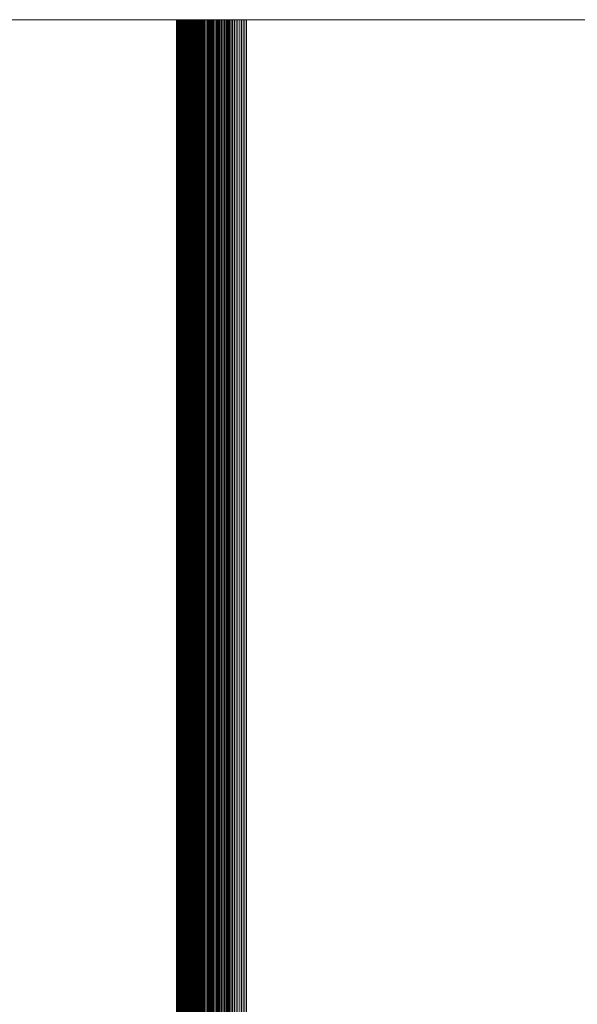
# Model space of a CAD drawing. Header units: millimetres. Extents: x 7 to 1031, y -229 to 221.
# Tile 31 of 32: x 1015 to 1023, y 207 to 221. Entities that reach past the tile are written whole.
import ezdxf

# ---------------------------------------------------------------- set-up
doc = ezdxf.new("R2010")
doc.units = ezdxf.units.MM
doc.layers.get('0').update_dxf_attribs({"lineweight": 15})
doc.layers.add('Nessuna', color=7, linetype='Continuous', lineweight=9)

# ---------------------------------------------------------------- blocks, each defined once
blk = doc.blocks.new('Group')
at = {"color": 7, "linetype": 'Continuous', "lineweight": 9, "transparency": 33554687}
for points, invisible_edges in [([(1025.85, 221, -68.133), (967.275, 221, -68.133), (983.15, 221, -67.251), (1025.85, 221, -68.133)], 14), ([(983.15, 221, -67.251), (983.15, 221, -59.251), (1025.85, 221, -59.251), (983.15, 221, -67.251)], 12), ([(983.15, 221, -67.251), (1025.85, 221, -59.251), (1025.85, 221, -68.133), (983.15, 221, -67.251)], 13)]:
    blk.add_3dface(points, dxfattribs=dict(at, invisible_edges=invisible_edges))
for points in [[(967.275, 221, -68.133), (967.275, -229, -68.133), (1025.85, -229, -68.133), (1025.85, 221, -68.133)], [(1025.85, 221, -59.251), (1025.85, -229, -59.251), (983.15, -229, -59.251), (983.15, 221, -59.251)]]:
    blk.add_3dface(points, dxfattribs=at)
at = {"color": 6, "linetype": 'Continuous', "lineweight": 9, "true_color": 0xff00ff, "transparency": 33554687}
for points, invisible_edges in [([(1017.351, 221, -58.491), (1017.35, 221, -58.471), (1017.35, 221, -58.451), (1017.351, 221, -58.491)], 12), ([(1017.35, 221, -15.527), (1017.351, 221, -15.502), (1017.352, 221, -15.478), (1017.35, 221, -15.527)], 12), ([(1017.35, 221, -15.551), (1017.35, 221, -15.527), (1017.352, 221, -15.478), (1017.35, 221, -15.551)], 14), ([(1017.354, 221, -58.53), (1017.351, 221, -58.491), (1017.35, 221, -58.451), (1017.354, 221, -58.53)], 15), ([(1017.35, 221, -15.551), (1017.352, 221, -15.478), (1017.364, 221, -15.38), (1017.35, 221, -15.551)], 15), ([(1017.369, 221, -58.627), (1017.354, 221, -58.53), (1017.35, 221, -58.451), (1017.369, 221, -58.627)], 15), ([(1017.35, 221, -15.551), (1017.364, 221, -15.38), (1017.436, 221, -15.146), (1017.35, 221, -15.551)], 15), ([(1017.496, 221, -58.912), (1017.369, 221, -58.627), (1017.35, 221, -58.451), (1017.496, 221, -58.912)], 15), ([(1017.35, 221, -15.551), (1017.436, 221, -15.146), (1017.678, 221, -14.81), (1017.35, 221, -15.551)], 15), ([(1018.15, 221, -59.251), (1017.496, 221, -58.912), (1017.35, 221, -58.451), (1018.15, 221, -59.251)], 15), ([(1017.35, 221, -15.551), (1017.678, 221, -14.81), (1018.35, 221, -14.551), (1017.35, 221, -15.551)], 15), ([(1017.35, 221, -15.551), (1018.35, 221, -14.551), (1024.2, 221, -14.551), (1017.35, 221, -15.551)], 13), ([(1025.35, 221, -59.251), (1018.15, 221, -59.251), (1017.35, 221, -58.451), (1025.35, 221, -59.251)], 14), ([(1017.35, 221, -15.551), (1024.2, 221, -14.551), (1031.05, 221, -15.551), (1017.35, 221, -15.551)], 15), ([(1031.05, 221, -46.901), (1025.35, 221, -59.251), (1017.35, 221, -58.451), (1031.05, 221, -46.901)], 15), ([(1031.05, 221, -46.901), (1017.35, 221, -58.451), (1017.35, 221, -36.901), (1031.05, 221, -46.901)], 13), ([(1031.05, 221, -15.551), (1031.05, 221, -46.901), (1017.35, 221, -36.901), (1031.05, 221, -15.551)], 14), ([(1031.05, 221, -15.551), (1017.35, 221, -36.901), (1017.35, 221, -15.551), (1031.05, 221, -15.551)], 13), ([(1017.354, 221, -58.53), (1017.352, 221, -58.51), (1017.351, 221, -58.491), (1017.354, 221, -58.53)], 12), ([(1017.352, 221, -15.478), (1017.355, 221, -15.453), (1017.357, 221, -15.429), (1017.352, 221, -15.478)], 12), ([(1017.352, 221, -15.478), (1017.357, 221, -15.429), (1017.364, 221, -15.38), (1017.352, 221, -15.478)], 15), ([(1017.358, 221, -58.569), (1017.356, 221, -58.549), (1017.354, 221, -58.53), (1017.358, 221, -58.569)], 12), ([(1017.369, 221, -58.627), (1017.358, 221, -58.569), (1017.354, 221, -58.53), (1017.369, 221, -58.627)], 15), ([(1017.357, 221, -15.429), (1017.361, 221, -15.405), (1017.364, 221, -15.38), (1017.357, 221, -15.429)], 12), ([(1017.365, 221, -58.607), (1017.362, 221, -58.588), (1017.358, 221, -58.569), (1017.365, 221, -58.607)], 12), ([(1017.369, 221, -58.627), (1017.365, 221, -58.607), (1017.358, 221, -58.569), (1017.369, 221, -58.627)], 14), ([(1017.364, 221, -15.38), (1017.369, 221, -15.356), (1017.374, 221, -15.332), (1017.364, 221, -15.38)], 12), ([(1017.364, 221, -15.38), (1017.374, 221, -15.332), (1017.38, 221, -15.308), (1017.364, 221, -15.38)], 13), ([(1017.364, 221, -15.38), (1017.38, 221, -15.308), (1017.393, 221, -15.261), (1017.364, 221, -15.38)], 15), ([(1017.364, 221, -15.38), (1017.393, 221, -15.261), (1017.436, 221, -15.146), (1017.364, 221, -15.38)], 15), ([(1017.379, 221, -58.665), (1017.374, 221, -58.646), (1017.369, 221, -58.627), (1017.379, 221, -58.665)], 12), ([(1017.384, 221, -58.684), (1017.379, 221, -58.665), (1017.369, 221, -58.627), (1017.384, 221, -58.684)], 14), ([(1017.411, 221, -58.758), (1017.384, 221, -58.684), (1017.369, 221, -58.627), (1017.411, 221, -58.758)], 15), ([(1017.496, 221, -58.912), (1017.411, 221, -58.758), (1017.369, 221, -58.627), (1017.496, 221, -58.912)], 15), ([(1017.38, 221, -15.308), (1017.386, 221, -15.285), (1017.393, 221, -15.261), (1017.38, 221, -15.308)], 12), ([(1017.397, 221, -58.721), (1017.39, 221, -58.702), (1017.384, 221, -58.684), (1017.397, 221, -58.721)], 12), ([(1017.411, 221, -58.758), (1017.397, 221, -58.721), (1017.384, 221, -58.684), (1017.411, 221, -58.758)], 15), ([(1017.393, 221, -15.261), (1017.4, 221, -15.238), (1017.417, 221, -15.192), (1017.393, 221, -15.261)], 14), ([(1017.393, 221, -15.261), (1017.417, 221, -15.192), (1017.436, 221, -15.146), (1017.393, 221, -15.261)], 15), ([(1017.411, 221, -58.758), (1017.403, 221, -58.739), (1017.397, 221, -58.721), (1017.411, 221, -58.758)], 12), ([(1017.4, 221, -15.238), (1017.408, 221, -15.215), (1017.417, 221, -15.192), (1017.4, 221, -15.238)], 12), ([(1017.427, 221, -58.793), (1017.418, 221, -58.776), (1017.411, 221, -58.758), (1017.427, 221, -58.793)], 12), ([(1017.444, 221, -58.829), (1017.427, 221, -58.793), (1017.411, 221, -58.758), (1017.444, 221, -58.829)], 15), ([(1017.496, 221, -58.912), (1017.444, 221, -58.829), (1017.411, 221, -58.758), (1017.496, 221, -58.912)], 15), ([(1017.417, 221, -15.192), (1017.426, 221, -15.169), (1017.436, 221, -15.146), (1017.417, 221, -15.192)], 12), ([(1017.444, 221, -58.829), (1017.435, 221, -58.811), (1017.427, 221, -58.793), (1017.444, 221, -58.829)], 12), ([(1017.436, 221, -15.146), (1017.446, 221, -15.124), (1017.457, 221, -15.102), (1017.436, 221, -15.146)], 12), ([(1017.436, 221, -15.146), (1017.457, 221, -15.102), (1017.48, 221, -15.058), (1017.436, 221, -15.146)], 15), ([(1017.436, 221, -15.146), (1017.48, 221, -15.058), (1017.505, 221, -15.016), (1017.436, 221, -15.146)], 15), ([(1017.436, 221, -15.146), (1017.505, 221, -15.016), (1017.561, 221, -14.936), (1017.436, 221, -15.146)], 15), ([(1017.436, 221, -15.146), (1017.561, 221, -14.936), (1017.678, 221, -14.81), (1017.436, 221, -15.146)], 15), ([(1017.464, 221, -58.863), (1017.454, 221, -58.846), (1017.444, 221, -58.829), (1017.464, 221, -58.863)], 12), ([(1017.496, 221, -58.912), (1017.464, 221, -58.863), (1017.444, 221, -58.829), (1017.496, 221, -58.912)], 15), ([(1017.457, 221, -15.102), (1017.468, 221, -15.08), (1017.48, 221, -15.058), (1017.457, 221, -15.102)], 12), ([(1017.496, 221, -58.912), (1017.474, 221, -58.879), (1017.464, 221, -58.863), (1017.496, 221, -58.912)], 13), ([(1017.496, 221, -58.912), (1017.485, 221, -58.896), (1017.474, 221, -58.879), (1017.496, 221, -58.912)], 12), ([(1017.48, 221, -15.058), (1017.492, 221, -15.037), (1017.505, 221, -15.016), (1017.48, 221, -15.058)], 12), ([(1017.519, 221, -58.944), (1017.507, 221, -58.928), (1017.496, 221, -58.912), (1017.519, 221, -58.944)], 12), ([(1017.531, 221, -58.959), (1017.519, 221, -58.944), (1017.496, 221, -58.912), (1017.531, 221, -58.959)], 14), ([(1017.584, 221, -59.017), (1017.531, 221, -58.959), (1017.496, 221, -58.912), (1017.584, 221, -59.017)], 15), ([(1017.738, 221, -59.138), (1017.584, 221, -59.017), (1017.496, 221, -58.912), (1017.738, 221, -59.138)], 15), ([(1018.15, 221, -59.251), (1017.738, 221, -59.138), (1017.496, 221, -58.912), (1018.15, 221, -59.251)], 15), ([(1017.505, 221, -15.016), (1017.518, 221, -14.996), (1017.532, 221, -14.976), (1017.505, 221, -15.016)], 12), ([(1017.505, 221, -15.016), (1017.532, 221, -14.976), (1017.561, 221, -14.936), (1017.505, 221, -15.016)], 15), ([(1017.557, 221, -58.989), (1017.544, 221, -58.974), (1017.531, 221, -58.959), (1017.557, 221, -58.989)], 12), ([(1017.584, 221, -59.017), (1017.557, 221, -58.989), (1017.531, 221, -58.959), (1017.584, 221, -59.017)], 15), ([(1017.532, 221, -14.976), (1017.547, 221, -14.956), (1017.561, 221, -14.936), (1017.532, 221, -14.976)], 12), ([(1017.584, 221, -59.017), (1017.57, 221, -59.003), (1017.557, 221, -58.989), (1017.584, 221, -59.017)], 12), ([(1017.561, 221, -14.936), (1017.577, 221, -14.917), (1017.593, 221, -14.898), (1017.561, 221, -14.936)], 12), ([(1017.561, 221, -14.936), (1017.593, 221, -14.898), (1017.626, 221, -14.862), (1017.561, 221, -14.936)], 15), ([(1017.561, 221, -14.936), (1017.626, 221, -14.862), (1017.678, 221, -14.81), (1017.561, 221, -14.936)], 15), ([(1017.627, 221, -59.057), (1017.598, 221, -59.031), (1017.584, 221, -59.017), (1017.627, 221, -59.057)], 13), ([(1017.673, 221, -59.094), (1017.627, 221, -59.057), (1017.584, 221, -59.017), (1017.673, 221, -59.094)], 15), ([(1017.738, 221, -59.138), (1017.673, 221, -59.094), (1017.584, 221, -59.017), (1017.738, 221, -59.138)], 15), ([(1017.593, 221, -14.898), (1017.609, 221, -14.88), (1017.626, 221, -14.862), (1017.593, 221, -14.898)], 12), ([(1017.627, 221, -59.057), (1017.613, 221, -59.044), (1017.598, 221, -59.031), (1017.627, 221, -59.057)], 12), ([(1017.626, 221, -14.862), (1017.643, 221, -14.844), (1017.678, 221, -14.81), (1017.626, 221, -14.862)], 14), ([(1017.673, 221, -59.094), (1017.642, 221, -59.07), (1017.627, 221, -59.057), (1017.673, 221, -59.094)], 13), ([(1017.673, 221, -59.094), (1017.658, 221, -59.082), (1017.642, 221, -59.07), (1017.673, 221, -59.094)], 12), ([(1017.643, 221, -14.844), (1017.66, 221, -14.827), (1017.678, 221, -14.81), (1017.643, 221, -14.844)], 12), ([(1017.722, 221, -59.127), (1017.689, 221, -59.105), (1017.673, 221, -59.094), (1017.722, 221, -59.127)], 13), ([(1017.738, 221, -59.138), (1017.722, 221, -59.127), (1017.673, 221, -59.094), (1017.738, 221, -59.138)], 14), ([(1017.678, 221, -14.81), (1017.697, 221, -14.794), (1017.715, 221, -14.778), (1017.678, 221, -14.81)], 12), ([(1017.678, 221, -14.81), (1017.715, 221, -14.778), (1017.754, 221, -14.748), (1017.678, 221, -14.81)], 15), ([(1017.678, 221, -14.81), (1017.754, 221, -14.748), (1017.878, 221, -14.669), (1017.678, 221, -14.81)], 15), ([(1017.678, 221, -14.81), (1017.878, 221, -14.669), (1018.059, 221, -14.594), (1017.678, 221, -14.81)], 15), ([(1017.678, 221, -14.81), (1018.059, 221, -14.594), (1018.35, 221, -14.551), (1017.678, 221, -14.81)], 15), ([(1017.722, 221, -59.127), (1017.705, 221, -59.117), (1017.689, 221, -59.105), (1017.722, 221, -59.127)], 12), ([(1017.715, 221, -14.778), (1017.735, 221, -14.763), (1017.754, 221, -14.748), (1017.715, 221, -14.778)], 12), ([(1017.773, 221, -59.157), (1017.755, 221, -59.147), (1017.738, 221, -59.138), (1017.773, 221, -59.157)], 12), ([(1017.79, 221, -59.166), (1017.773, 221, -59.157), (1017.738, 221, -59.138), (1017.79, 221, -59.166)], 14), ([(1017.844, 221, -59.191), (1017.79, 221, -59.166), (1017.738, 221, -59.138), (1017.844, 221, -59.191)], 15), ([(1018.013, 221, -59.24), (1017.844, 221, -59.191), (1017.738, 221, -59.138), (1018.013, 221, -59.24)], 15), ([(1018.15, 221, -59.251), (1018.013, 221, -59.24), (1017.738, 221, -59.138), (1018.15, 221, -59.251)], 15), ([(1017.754, 221, -14.748), (1017.774, 221, -14.734), (1017.815, 221, -14.707), (1017.754, 221, -14.748)], 14), ([(1017.754, 221, -14.748), (1017.815, 221, -14.707), (1017.878, 221, -14.669), (1017.754, 221, -14.748)], 15), ([(1017.774, 221, -14.734), (1017.794, 221, -14.72), (1017.815, 221, -14.707), (1017.774, 221, -14.734)], 12), ([(1017.826, 221, -59.183), (1017.808, 221, -59.175), (1017.79, 221, -59.166), (1017.826, 221, -59.183)], 12), ([(1017.844, 221, -59.191), (1017.826, 221, -59.183), (1017.79, 221, -59.166), (1017.844, 221, -59.191)], 14), ([(1017.815, 221, -14.707), (1017.836, 221, -14.694), (1017.857, 221, -14.681), (1017.815, 221, -14.707)], 12), ([(1017.815, 221, -14.707), (1017.857, 221, -14.681), (1017.878, 221, -14.669), (1017.815, 221, -14.707)], 13), ([(1017.88, 221, -59.205), (1017.862, 221, -59.198), (1017.844, 221, -59.191), (1017.88, 221, -59.205)], 12), ([(1017.918, 221, -59.217), (1017.88, 221, -59.205), (1017.844, 221, -59.191), (1017.918, 221, -59.217)], 15), ([(1018.013, 221, -59.24), (1017.918, 221, -59.217), (1017.844, 221, -59.191), (1018.013, 221, -59.24)], 15), ([(1017.878, 221, -14.669), (1017.9, 221, -14.658), (1017.922, 221, -14.647), (1017.878, 221, -14.669)], 12), ([(1017.878, 221, -14.669), (1017.922, 221, -14.647), (1017.967, 221, -14.628), (1017.878, 221, -14.669)], 15), ([(1017.878, 221, -14.669), (1017.967, 221, -14.628), (1018.059, 221, -14.594), (1017.878, 221, -14.669)], 15), ([(1017.918, 221, -59.217), (1017.899, 221, -59.211), (1017.88, 221, -59.205), (1017.918, 221, -59.217)], 12), ([(1017.955, 221, -59.227), (1017.936, 221, -59.222), (1017.918, 221, -59.217), (1017.955, 221, -59.227)], 12), ([(1018.013, 221, -59.24), (1017.955, 221, -59.227), (1017.918, 221, -59.217), (1018.013, 221, -59.24)], 15), ([(1017.922, 221, -14.647), (1017.945, 221, -14.637), (1017.967, 221, -14.628), (1017.922, 221, -14.647)], 12), ([(1018.013, 221, -59.24), (1017.974, 221, -59.232), (1017.955, 221, -59.227), (1018.013, 221, -59.24)], 13), ([(1017.967, 221, -14.628), (1017.99, 221, -14.618), (1018.013, 221, -14.61), (1017.967, 221, -14.628)], 12), ([(1017.967, 221, -14.628), (1018.013, 221, -14.61), (1018.059, 221, -14.594), (1017.967, 221, -14.628)], 15), ([(1018.013, 221, -59.24), (1017.994, 221, -59.236), (1017.974, 221, -59.232), (1018.013, 221, -59.24)], 12), ([(1018.052, 221, -59.245), (1018.032, 221, -59.243), (1018.013, 221, -59.24), (1018.052, 221, -59.245)], 12), ([(1018.013, 221, -14.61), (1018.036, 221, -14.602), (1018.059, 221, -14.594), (1018.013, 221, -14.61)], 12), ([(1018.091, 221, -59.249), (1018.052, 221, -59.245), (1018.013, 221, -59.24), (1018.091, 221, -59.249)], 15), ([(1018.15, 221, -59.251), (1018.091, 221, -59.249), (1018.013, 221, -59.24), (1018.15, 221, -59.251)], 15), ([(1018.091, 221, -59.249), (1018.071, 221, -59.248), (1018.052, 221, -59.245), (1018.091, 221, -59.249)], 12), ([(1018.059, 221, -14.594), (1018.083, 221, -14.588), (1018.107, 221, -14.581), (1018.059, 221, -14.594)], 12), ([(1018.059, 221, -14.594), (1018.107, 221, -14.581), (1018.131, 221, -14.576), (1018.059, 221, -14.594)], 13), ([(1018.059, 221, -14.594), (1018.131, 221, -14.576), (1018.203, 221, -14.562), (1018.059, 221, -14.594)], 15), ([(1018.059, 221, -14.594), (1018.203, 221, -14.562), (1018.35, 221, -14.551), (1018.059, 221, -14.594)], 15), ([(1018.13, 221, -59.251), (1018.111, 221, -59.25), (1018.091, 221, -59.249), (1018.13, 221, -59.251)], 12), ([(1018.15, 221, -59.251), (1018.13, 221, -59.251), (1018.091, 221, -59.249), (1018.15, 221, -59.251)], 14), ([(1018.131, 221, -14.576), (1018.155, 221, -14.571), (1018.179, 221, -14.566), (1018.131, 221, -14.576)], 12), ([(1018.131, 221, -14.576), (1018.179, 221, -14.566), (1018.203, 221, -14.562), (1018.131, 221, -14.576)], 13), ([(1018.203, 221, -14.562), (1018.227, 221, -14.559), (1018.252, 221, -14.556), (1018.203, 221, -14.562)], 12), ([(1018.203, 221, -14.562), (1018.252, 221, -14.556), (1018.301, 221, -14.553), (1018.203, 221, -14.562)], 15), ([(1018.203, 221, -14.562), (1018.301, 221, -14.553), (1018.35, 221, -14.551), (1018.203, 221, -14.562)], 15), ([(1018.252, 221, -14.556), (1018.276, 221, -14.554), (1018.301, 221, -14.553), (1018.252, 221, -14.556)], 12), ([(1018.301, 221, -14.553), (1018.325, 221, -14.552), (1018.35, 221, -14.551), (1018.301, 221, -14.553)], 12)]:
    blk.add_3dface(points, dxfattribs=dict(at, invisible_edges=invisible_edges))
for points in [[(1017.35, 221, -58.471), (1017.35, -229, -58.471), (1017.351, -229, -58.491), (1017.351, 221, -58.491)], [(1017.35, 221, -58.451), (1017.35, -229, -58.451), (1017.35, -229, -58.471), (1017.35, 221, -58.471)], [(1017.35, 221, -36.901), (1017.35, -229, -36.901), (1017.35, -229, -58.451), (1017.35, 221, -58.451)], [(1017.35, 221, -15.551), (1017.35, -229, -15.551), (1017.35, -229, -36.901), (1017.35, 221, -36.901)], [(1017.35, 221, -15.527), (1017.35, -229, -15.527), (1017.35, -229, -15.551), (1017.35, 221, -15.551)], [(1017.351, 221, -15.502), (1017.351, -229, -15.502), (1017.35, -229, -15.527), (1017.35, 221, -15.527)], [(1017.351, 221, -58.491), (1017.351, -229, -58.491), (1017.352, -229, -58.51), (1017.352, 221, -58.51)], [(1017.352, 221, -15.478), (1017.352, -229, -15.478), (1017.351, -229, -15.502), (1017.351, 221, -15.502)], [(1017.352, 221, -58.51), (1017.352, -229, -58.51), (1017.354, -229, -58.53), (1017.354, 221, -58.53)], [(1017.355, 221, -15.453), (1017.355, -229, -15.453), (1017.352, -229, -15.478), (1017.352, 221, -15.478)], [(1017.354, 221, -58.53), (1017.354, -229, -58.53), (1017.356, -229, -58.549), (1017.356, 221, -58.549)], [(1017.357, 221, -15.429), (1017.357, -229, -15.429), (1017.355, -229, -15.453), (1017.355, 221, -15.453)], [(1017.356, 221, -58.549), (1017.356, -229, -58.549), (1017.358, -229, -58.569), (1017.358, 221, -58.569)], [(1017.361, 221, -15.405), (1017.361, -229, -15.405), (1017.357, -229, -15.429), (1017.357, 221, -15.429)], [(1017.358, 221, -58.569), (1017.358, -229, -58.569), (1017.362, -229, -58.588), (1017.362, 221, -58.588)], [(1017.364, 221, -15.38), (1017.364, -229, -15.38), (1017.361, -229, -15.405), (1017.361, 221, -15.405)], [(1017.362, 221, -58.588), (1017.362, -229, -58.588), (1017.365, -229, -58.607), (1017.365, 221, -58.607)], [(1017.369, 221, -15.356), (1017.369, -229, -15.356), (1017.364, -229, -15.38), (1017.364, 221, -15.38)], [(1017.365, 221, -58.607), (1017.365, -229, -58.607), (1017.369, -229, -58.627), (1017.369, 221, -58.627)], [(1017.369, 221, -58.627), (1017.369, -229, -58.627), (1017.374, -229, -58.646), (1017.374, 221, -58.646)], [(1017.374, 221, -15.332), (1017.374, -229, -15.332), (1017.369, -229, -15.356), (1017.369, 221, -15.356)], [(1017.374, 221, -58.646), (1017.374, -229, -58.646), (1017.379, -229, -58.665), (1017.379, 221, -58.665)], [(1017.38, 221, -15.308), (1017.38, -229, -15.308), (1017.374, -229, -15.332), (1017.374, 221, -15.332)], [(1017.379, 221, -58.665), (1017.379, -229, -58.665), (1017.384, -229, -58.684), (1017.384, 221, -58.684)], [(1017.386, 221, -15.285), (1017.386, -229, -15.285), (1017.38, -229, -15.308), (1017.38, 221, -15.308)], [(1017.384, 221, -58.684), (1017.384, -229, -58.684), (1017.39, -229, -58.702), (1017.39, 221, -58.702)], [(1017.393, 221, -15.261), (1017.393, -229, -15.261), (1017.386, -229, -15.285), (1017.386, 221, -15.285)], [(1017.39, 221, -58.702), (1017.39, -229, -58.702), (1017.397, -229, -58.721), (1017.397, 221, -58.721)], [(1017.4, 221, -15.238), (1017.4, -229, -15.238), (1017.393, -229, -15.261), (1017.393, 221, -15.261)], [(1017.397, 221, -58.721), (1017.397, -229, -58.721), (1017.403, -229, -58.739), (1017.403, 221, -58.739)], [(1017.408, 221, -15.215), (1017.408, -229, -15.215), (1017.4, -229, -15.238), (1017.4, 221, -15.238)], [(1017.403, 221, -58.739), (1017.403, -229, -58.739), (1017.411, -229, -58.758), (1017.411, 221, -58.758)], [(1017.417, 221, -15.192), (1017.417, -229, -15.192), (1017.408, -229, -15.215), (1017.408, 221, -15.215)], [(1017.411, 221, -58.758), (1017.411, -229, -58.758), (1017.418, -229, -58.776), (1017.418, 221, -58.776)], [(1017.426, 221, -15.169), (1017.426, -229, -15.169), (1017.417, -229, -15.192), (1017.417, 221, -15.192)], [(1017.418, 221, -58.776), (1017.418, -229, -58.776), (1017.427, -229, -58.793), (1017.427, 221, -58.793)], [(1017.436, 221, -15.146), (1017.436, -229, -15.146), (1017.426, -229, -15.169), (1017.426, 221, -15.169)], [(1017.427, 221, -58.793), (1017.427, -229, -58.793), (1017.435, -229, -58.811), (1017.435, 221, -58.811)], [(1017.435, 221, -58.811), (1017.435, -229, -58.811), (1017.444, -229, -58.829), (1017.444, 221, -58.829)], [(1017.446, 221, -15.124), (1017.446, -229, -15.124), (1017.436, -229, -15.146), (1017.436, 221, -15.146)], [(1017.444, 221, -58.829), (1017.444, -229, -58.829), (1017.454, -229, -58.846), (1017.454, 221, -58.846)], [(1017.457, 221, -15.102), (1017.457, -229, -15.102), (1017.446, -229, -15.124), (1017.446, 221, -15.124)], [(1017.454, 221, -58.846), (1017.454, -229, -58.846), (1017.464, -229, -58.863), (1017.464, 221, -58.863)], [(1017.468, 221, -15.08), (1017.468, -229, -15.08), (1017.457, -229, -15.102), (1017.457, 221, -15.102)], [(1017.464, 221, -58.863), (1017.464, -229, -58.863), (1017.474, -229, -58.879), (1017.474, 221, -58.879)], [(1017.48, 221, -15.058), (1017.48, -229, -15.058), (1017.468, -229, -15.08), (1017.468, 221, -15.08)], [(1017.474, 221, -58.879), (1017.474, -229, -58.879), (1017.485, -229, -58.896), (1017.485, 221, -58.896)], [(1017.492, 221, -15.037), (1017.492, -229, -15.037), (1017.48, -229, -15.058), (1017.48, 221, -15.058)], [(1017.485, 221, -58.896), (1017.485, -229, -58.896), (1017.496, -229, -58.912), (1017.496, 221, -58.912)], [(1017.505, 221, -15.016), (1017.505, -229, -15.016), (1017.492, -229, -15.037), (1017.492, 221, -15.037)], [(1017.496, 221, -58.912), (1017.496, -229, -58.912), (1017.507, -229, -58.928), (1017.507, 221, -58.928)], [(1017.518, 221, -14.996), (1017.518, -229, -14.996), (1017.505, -229, -15.016), (1017.505, 221, -15.016)], [(1017.507, 221, -58.928), (1017.507, -229, -58.928), (1017.519, -229, -58.944), (1017.519, 221, -58.944)], [(1017.532, 221, -14.976), (1017.532, -229, -14.976), (1017.518, -229, -14.996), (1017.518, 221, -14.996)], [(1017.519, 221, -58.944), (1017.519, -229, -58.944), (1017.531, -229, -58.959), (1017.531, 221, -58.959)], [(1017.531, 221, -58.959), (1017.531, -229, -58.959), (1017.544, -229, -58.974), (1017.544, 221, -58.974)], [(1017.547, 221, -14.956), (1017.547, -229, -14.956), (1017.532, -229, -14.976), (1017.532, 221, -14.976)], [(1017.544, 221, -58.974), (1017.544, -229, -58.974), (1017.557, -229, -58.989), (1017.557, 221, -58.989)], [(1017.561, 221, -14.936), (1017.561, -229, -14.936), (1017.547, -229, -14.956), (1017.547, 221, -14.956)], [(1017.557, 221, -58.989), (1017.557, -229, -58.989), (1017.57, -229, -59.003), (1017.57, 221, -59.003)], [(1017.577, 221, -14.917), (1017.577, -229, -14.917), (1017.561, -229, -14.936), (1017.561, 221, -14.936)], [(1017.57, 221, -59.003), (1017.57, -229, -59.003), (1017.584, -229, -59.017), (1017.584, 221, -59.017)], [(1017.593, 221, -14.898), (1017.593, -229, -14.898), (1017.577, -229, -14.917), (1017.577, 221, -14.917)], [(1017.584, 221, -59.017), (1017.584, -229, -59.017), (1017.598, -229, -59.031), (1017.598, 221, -59.031)], [(1017.609, 221, -14.88), (1017.609, -229, -14.88), (1017.593, -229, -14.898), (1017.593, 221, -14.898)], [(1017.598, 221, -59.031), (1017.598, -229, -59.031), (1017.613, -229, -59.044), (1017.613, 221, -59.044)], [(1017.626, 221, -14.862), (1017.626, -229, -14.862), (1017.609, -229, -14.88), (1017.609, 221, -14.88)], [(1017.613, 221, -59.044), (1017.613, -229, -59.044), (1017.627, -229, -59.057), (1017.627, 221, -59.057)], [(1017.643, 221, -14.844), (1017.643, -229, -14.844), (1017.626, -229, -14.862), (1017.626, 221, -14.862)], [(1017.627, 221, -59.057), (1017.627, -229, -59.057), (1017.642, -229, -59.07), (1017.642, 221, -59.07)], [(1017.642, 221, -59.07), (1017.642, -229, -59.07), (1017.658, -229, -59.082), (1017.658, 221, -59.082)], [(1017.66, 221, -14.827), (1017.66, -229, -14.827), (1017.643, -229, -14.844), (1017.643, 221, -14.844)], [(1017.658, 221, -59.082), (1017.658, -229, -59.082), (1017.673, -229, -59.094), (1017.673, 221, -59.094)], [(1017.678, 221, -14.81), (1017.678, -229, -14.81), (1017.66, -229, -14.827), (1017.66, 221, -14.827)], [(1017.673, 221, -59.094), (1017.673, -229, -59.094), (1017.689, -229, -59.105), (1017.689, 221, -59.105)], [(1017.697, 221, -14.794), (1017.697, -229, -14.794), (1017.678, -229, -14.81), (1017.678, 221, -14.81)], [(1017.689, 221, -59.105), (1017.689, -229, -59.105), (1017.705, -229, -59.117), (1017.705, 221, -59.117)], [(1017.715, 221, -14.778), (1017.715, -229, -14.778), (1017.697, -229, -14.794), (1017.697, 221, -14.794)], [(1017.705, 221, -59.117), (1017.705, -229, -59.117), (1017.722, -229, -59.127), (1017.722, 221, -59.127)], [(1017.735, 221, -14.763), (1017.735, -229, -14.763), (1017.715, -229, -14.778), (1017.715, 221, -14.778)], [(1017.722, 221, -59.127), (1017.722, -229, -59.127), (1017.738, -229, -59.138), (1017.738, 221, -59.138)], [(1017.754, 221, -14.748), (1017.754, -229, -14.748), (1017.735, -229, -14.763), (1017.735, 221, -14.763)], [(1017.738, 221, -59.138), (1017.738, -229, -59.138), (1017.755, -229, -59.147), (1017.755, 221, -59.147)], [(1017.774, 221, -14.734), (1017.774, -229, -14.734), (1017.754, -229, -14.748), (1017.754, 221, -14.748)], [(1017.755, 221, -59.147), (1017.755, -229, -59.147), (1017.773, -229, -59.157), (1017.773, 221, -59.157)], [(1017.773, 221, -59.157), (1017.773, -229, -59.157), (1017.79, -229, -59.166), (1017.79, 221, -59.166)], [(1017.794, 221, -14.72), (1017.794, -229, -14.72), (1017.774, -229, -14.734), (1017.774, 221, -14.734)], [(1017.79, 221, -59.166), (1017.79, -229, -59.166), (1017.808, -229, -59.175), (1017.808, 221, -59.175)], [(1017.815, 221, -14.707), (1017.815, -229, -14.707), (1017.794, -229, -14.72), (1017.794, 221, -14.72)], [(1017.808, 221, -59.175), (1017.808, -229, -59.175), (1017.826, -229, -59.183), (1017.826, 221, -59.183)], [(1017.836, 221, -14.694), (1017.836, -229, -14.694), (1017.815, -229, -14.707), (1017.815, 221, -14.707)], [(1017.826, 221, -59.183), (1017.826, -229, -59.183), (1017.844, -229, -59.191), (1017.844, 221, -59.191)], [(1017.857, 221, -14.681), (1017.857, -229, -14.681), (1017.836, -229, -14.694), (1017.836, 221, -14.694)], [(1017.844, 221, -59.191), (1017.844, -229, -59.191), (1017.862, -229, -59.198), (1017.862, 221, -59.198)], [(1017.878, 221, -14.669), (1017.878, -229, -14.669), (1017.857, -229, -14.681), (1017.857, 221, -14.681)], [(1017.862, 221, -59.198), (1017.862, -229, -59.198), (1017.88, -229, -59.205), (1017.88, 221, -59.205)], [(1017.9, 221, -14.658), (1017.9, -229, -14.658), (1017.878, -229, -14.669), (1017.878, 221, -14.669)], [(1017.88, 221, -59.205), (1017.88, -229, -59.205), (1017.899, -229, -59.211), (1017.899, 221, -59.211)], [(1017.899, 221, -59.211), (1017.899, -229, -59.211), (1017.918, -229, -59.217), (1017.918, 221, -59.217)], [(1017.922, 221, -14.647), (1017.922, -229, -14.647), (1017.9, -229, -14.658), (1017.9, 221, -14.658)], [(1017.918, 221, -59.217), (1017.918, -229, -59.217), (1017.936, -229, -59.222), (1017.936, 221, -59.222)], [(1017.945, 221, -14.637), (1017.945, -229, -14.637), (1017.922, -229, -14.647), (1017.922, 221, -14.647)], [(1017.936, 221, -59.222), (1017.936, -229, -59.222), (1017.955, -229, -59.227), (1017.955, 221, -59.227)], [(1017.967, 221, -14.628), (1017.967, -229, -14.628), (1017.945, -229, -14.637), (1017.945, 221, -14.637)], [(1017.955, 221, -59.227), (1017.955, -229, -59.227), (1017.974, -229, -59.232), (1017.974, 221, -59.232)], [(1017.99, 221, -14.618), (1017.99, -229, -14.618), (1017.967, -229, -14.628), (1017.967, 221, -14.628)], [(1017.974, 221, -59.232), (1017.974, -229, -59.232), (1017.994, -229, -59.236), (1017.994, 221, -59.236)], [(1018.013, 221, -14.61), (1018.013, -229, -14.61), (1017.99, -229, -14.618), (1017.99, 221, -14.618)], [(1017.994, 221, -59.236), (1017.994, -229, -59.236), (1018.013, -229, -59.24), (1018.013, 221, -59.24)], [(1018.013, 221, -59.24), (1018.013, -229, -59.24), (1018.032, -229, -59.243), (1018.032, 221, -59.243)], [(1018.036, 221, -14.602), (1018.036, -229, -14.602), (1018.013, -229, -14.61), (1018.013, 221, -14.61)], [(1018.032, 221, -59.243), (1018.032, -229, -59.243), (1018.052, -229, -59.245), (1018.052, 221, -59.245)], [(1018.059, 221, -14.594), (1018.059, -229, -14.594), (1018.036, -229, -14.602), (1018.036, 221, -14.602)], [(1018.052, 221, -59.245), (1018.052, -229, -59.245), (1018.071, -229, -59.248), (1018.071, 221, -59.248)], [(1018.083, 221, -14.588), (1018.083, -229, -14.588), (1018.059, -229, -14.594), (1018.059, 221, -14.594)], [(1018.071, 221, -59.248), (1018.071, -229, -59.248), (1018.091, -229, -59.249), (1018.091, 221, -59.249)], [(1018.107, 221, -14.581), (1018.107, -229, -14.581), (1018.083, -229, -14.588), (1018.083, 221, -14.588)], [(1018.091, 221, -59.249), (1018.091, -229, -59.249), (1018.111, -229, -59.25), (1018.111, 221, -59.25)], [(1018.131, 221, -14.576), (1018.131, -229, -14.576), (1018.107, -229, -14.581), (1018.107, 221, -14.581)], [(1018.111, 221, -59.25), (1018.111, -229, -59.25), (1018.13, -229, -59.251), (1018.13, 221, -59.251)], [(1018.13, 221, -59.251), (1018.13, -229, -59.251), (1018.15, -229, -59.251), (1018.15, 221, -59.251)], [(1018.155, 221, -14.571), (1018.155, -229, -14.571), (1018.131, -229, -14.576), (1018.131, 221, -14.576)], [(1018.15, 221, -59.251), (1018.15, -229, -59.251), (1025.35, -229, -59.251), (1025.35, 221, -59.251)], [(1018.179, 221, -14.566), (1018.179, -229, -14.566), (1018.155, -229, -14.571), (1018.155, 221, -14.571)], [(1018.203, 221, -14.562), (1018.203, -229, -14.562), (1018.179, -229, -14.566), (1018.179, 221, -14.566)], [(1018.227, 221, -14.559), (1018.227, -229, -14.559), (1018.203, -229, -14.562), (1018.203, 221, -14.562)], [(1018.252, 221, -14.556), (1018.252, -229, -14.556), (1018.227, -229, -14.559), (1018.227, 221, -14.559)], [(1018.276, 221, -14.554), (1018.276, -229, -14.554), (1018.252, -229, -14.556), (1018.252, 221, -14.556)], [(1018.301, 221, -14.553), (1018.301, -229, -14.553), (1018.276, -229, -14.554), (1018.276, 221, -14.554)], [(1018.325, 221, -14.552), (1018.325, -229, -14.552), (1018.301, -229, -14.553), (1018.301, 221, -14.553)], [(1018.35, 221, -14.551), (1018.35, -229, -14.551), (1018.325, -229, -14.552), (1018.325, 221, -14.552)], [(1024.2, 221, -14.551), (1024.2, -229, -14.551), (1018.35, -229, -14.551), (1018.35, 221, -14.551)]]:
    blk.add_3dface(points, dxfattribs=at)
blk = doc.blocks.new('Group-1')
at = {"color": 7, "transparency": 33554687}
blk.add_blockref('Group', (0, 0), dxfattribs=at)
blk = doc.blocks.new('Group-2')
at = {"layer": 'Nessuna', "color": 7, "transparency": 33554687}
blk.add_blockref('Group-1', (0, 0), dxfattribs=at)

msp = doc.modelspace()

# ---------------------------------------------------------------- block references
at = {"layer": 'Nessuna', "color": 7, "transparency": 33554687}
msp.add_blockref('Group-2', (0, 0), dxfattribs=at)

doc.saveas('drawing.dxf')
